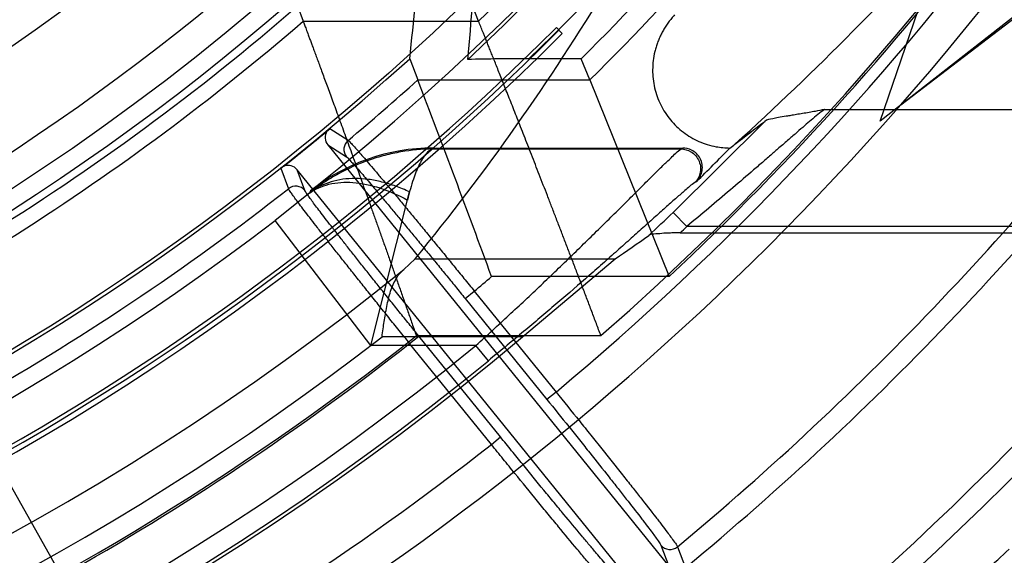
# Model space of a CAD drawing. Header units: millimetres. Extents: x 0 to 297, y 0 to 210.
# Tile 29 of 256: x 141.57 to 141.795, y 90.3 to 90.423. Entities that reach past the tile are written whole.
import ezdxf

# ---------------------------------------------------------------- set-up
doc = ezdxf.new("R2010")
doc.units = ezdxf.units.MM
doc.header["$LTSCALE"] = 16.335
doc.layers.get('0').update_dxf_attribs({"linetype": 'CONTINUOUS'})
for name, color, linetype in [('01_GLOBAL', 7, 'CONTINUOUS'), ('INTFCLR_1', 7, 'CONTINUOUS'), ('INTFCLR_144815', 7, 'CONTINUOUS')]:
    doc.layers.add(name, color=color, linetype=linetype)

msp = doc.modelspace()

# ---------------------------------------------------------------- linework, layer by layer
at = {"color": 7, "linetype": 'Continuous'}
msp.add_circle((142.5788034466, 92.2083412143), 3.42, dxfattribs=at)
at = {"color": 9, "linetype": 'Continuous'}
msp.add_arc((142.5788034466, 92.2083412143), 3.3761688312, 182.9674534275, 267.0325465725, dxfattribs=at)
at = {"layer": '01_GLOBAL', "color": 7, "linetype": 'Continuous'}
msp.add_circle((142.5788034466, 92.2083412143), 3.465, dxfattribs=at)
at = {"layer": 'INTFCLR_1', "color": 6, "linetype": 'Continuous'}
for radius in [0.5431065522, 0.5161422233]:
    msp.add_arc((141.273551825, 90.84008959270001), radius, 270, 90.00000002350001, dxfattribs=at)
at = {"layer": 'INTFCLR_144815', "color": 6, "linetype": 'Continuous'}
for p, q in [((141.7668708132, 90.3993871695), (141.8113535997, 90.5295895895)), ((141.8815016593, 90.4890895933), (141.7668708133, 90.3993871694)), ((141.7716501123, 90.4031271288), (141.8827812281, 90.488350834)), ((141.6337037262, 90.4257327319), (141.635009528, 90.4222335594)), ((141.6750922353, 90.4222335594), (141.6736809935, 90.4257327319)), ((141.6942338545, 90.4194075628), (141.6928725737, 90.4207688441)), ((141.6593512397, 90.4136292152), (141.6612112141, 90.4087890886)), ((141.6985508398, 90.4136292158), (141.6866218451, 90.4136292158)), ((141.7005461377, 90.4087890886), (141.6985508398, 90.4136292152)), ((141.7005461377, 90.4087890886), (141.7186447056, 90.36385075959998)), ((141.6404325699, 90.3970704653), (141.6409805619, 90.39756823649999)), ((141.6406262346, 90.3939410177), (141.7185566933, 90.2977049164)), ((141.6647133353, 90.3932362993), (141.7217564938, 90.3932362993)), ((141.6306111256, 90.3891172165), (141.6300010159, 90.3886775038)), ((141.7115623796, 90.29204103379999), (141.6336319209, 90.388277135)), ((141.6366728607, 90.3834365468), (141.6364673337, 90.382946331)), ((141.721172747, 90.3738496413), (141.853558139, 90.3738496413)), ((141.6605984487, 90.3679212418), (141.6579974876, 90.3654930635)), ((141.6851675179, 90.3500902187), (141.7063089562, 90.3679212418))]:
    msp.add_line(p, q, dxfattribs=at)
at = {"layer": 'INTFCLR_144815', "color": 9, "linetype": 'Continuous'}
for p, q in [((141.635009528, 90.4222335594), (141.6750922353, 90.4222335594)), ((141.6612112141, 90.4087890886), (141.7005461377, 90.4087890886)), ((141.7541475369, 90.4020417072), (141.877185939, 90.4020417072)), ((141.6452765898, 90.3949821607), (141.6410879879, 90.3976586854)), ((141.7195485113, 90.3785292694), (141.7404942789, 90.39932538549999)), ((141.6406262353, 90.39394101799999), (141.6449069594, 90.3912137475)), ((141.6646133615, 90.39301679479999), (141.6647133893, 90.3932362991)), ((141.6646134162, 90.393016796), (141.7213796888, 90.393016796)), ((141.7217564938, 90.3932362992), (141.7213796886, 90.3930167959)), ((141.6298994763, 90.3885984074), (141.6316466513, 90.3839448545)), ((141.6354095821, 90.38352292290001), (141.6336319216, 90.3882771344)), ((141.7249064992, 90.38554507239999), (141.724546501, 90.3853345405)), ((141.7195485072, 90.3785292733), (141.7226735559, 90.3752951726)), ((141.6504869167, 90.34812739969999), (141.6286062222, 90.3766852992)), ((141.8547171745, 90.3752951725), (141.7226735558, 90.3752951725)), ((141.6605984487, 90.3679212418), (141.7063089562, 90.3679212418)), ((141.7186447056, 90.36385075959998), (141.6780721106, 90.36385075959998)), ((141.6720308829, 90.358830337), (141.6741288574, 90.36052924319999)), ((141.6741288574, 90.36052924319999), (141.6928030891, 90.3374684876)), ((141.6720308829, 90.358830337), (141.6907051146, 90.33576958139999)), ((141.6593479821, 90.3485599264), (141.6614459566, 90.3502588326)), ((141.7030652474, 90.35033223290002), (141.6608678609, 90.35033223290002)), ((141.6801201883, 90.327198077), (141.6614459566, 90.3502588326)), ((141.6744987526, 90.34812641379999), (141.6504876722, 90.34812641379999)), ((141.6851675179, 90.3500902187), (141.6530370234, 90.3500902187)), ((141.6780222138, 90.3254991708), (141.6593479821, 90.3485599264)), ((141.6773399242, 90.344640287), (141.6744987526, 90.34812641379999)), ((141.6928030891, 90.3374684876), (141.6907051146, 90.33576958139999)), ((141.5577167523, 90.3345698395), (141.5797370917, 90.29539640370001)), ((141.6780222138, 90.3254991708), (141.6801201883, 90.327198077)), ((141.716753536, 90.3024906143), (141.7185566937, 90.29770491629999)), ((141.7205747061, 90.30211572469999), (141.7223747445, 90.29732104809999))]:
    msp.add_line(p, q, dxfattribs=at)
at = {"layer": 'INTFCLR_144815', "color": 7, "linetype": 'Continuous'}
for p, q in [((141.6368916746, 90.38330011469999), (141.6286061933, 90.37668533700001)), ((141.6504876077, 90.34812650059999), (141.6592887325, 90.3832105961))]:
    msp.add_line(p, q, dxfattribs=at)
at = {"layer": 'INTFCLR_144815', "color": 6, "linetype": 'Continuous'}
for radius in [0.5743020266, 0.5472855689]:
    msp.add_circle((141.273551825, 90.84008959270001), radius, dxfattribs=at)
for centre, radius, start, end in [((141.273551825, 90.84008959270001), 0.7917112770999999, 313.9937911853, 154.5150993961), ((141.273551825, 90.84008959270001), 0.7647112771, 312.9543589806, 154.5144414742), ((141.273551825, 90.84008959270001), 0.73941501, 282.2440355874, 71.2863570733), ((141.273551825, 90.84008959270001), 0.5949342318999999, 45.0000000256, 314.9999999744), ((141.273551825, 90.84008959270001), 0.5938695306, 44.999999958, 315.000000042), ((141.273551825, 90.84008959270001), 0.5930090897, 44.99999997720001, 315.0000000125), ((141.273551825, 90.84008959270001), 0.5750735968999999, 47.86578076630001, 312.1342192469), ((141.273551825, 90.84008959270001), 0.5834285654, 308.490992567, 51.50900743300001), ((141.273551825, 90.84008959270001), 0.5361020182, 295.6072723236, 334.3927276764), ((141.273551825, 90.84008959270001), 0.5090855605, 297.0737153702, 332.9262846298), ((141.273551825, 90.84008959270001), 0.7647112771, 205.4855585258, 293.0456409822), ((141.273551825, 90.84008959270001), 0.6020735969, 314.9016631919, 323.3180519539), ((141.273551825, 90.84008959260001), 0.5841745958, 313.0911760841, 314.9984221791), ((141.273551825, 90.84008959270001), 0.5489999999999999, 292.2602718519, 310.9966113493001), ((141.273551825, 90.84008959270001), 0.7043008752, 309.5878226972, 323.4121773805), ((141.6863262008, 89.7544930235), 0.6591358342, 89.97430089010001, 91.1900020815), ((138.4764496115, 89.18832061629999), 3.4106087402, 20.1615692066, 20.9678964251), ((141.273551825, 90.84008959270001), 0.5751764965, 308.2829108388, 309.7170891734), ((141.273551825, 90.84008959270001), 0.5752107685, 308.3705704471, 309.6294295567), ((141.6427234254, 90.3956416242), 0.0027000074, 148.0475902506, 219.0385044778), ((141.6647294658, 90.3481794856), 0.045057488, 90.0205121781, 128.5118148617), ((141.6470087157, 90.3929097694), 0.0027008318, 129.8892241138, 218.9019537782), ((141.273551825, 90.84008959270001), 0.6405714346, 314.7982513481, 315.7665268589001), ((141.3263442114, 90.93247816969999), 0.6751015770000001, 306.9886106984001, 307.1136711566), ((141.6315324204, 90.3865793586), 0.0027000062, 38.9609896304, 109.9519419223), ((141.6333136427, 90.38181971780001), 0.0027008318, 39.0980469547, 128.1112074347), ((141.273551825, 90.84008959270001), 0.6399428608, 259.4836750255, 310.0313711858), ((141.7336489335, 90.3661278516), 0.09000550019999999, 305.2137929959, 314.1482256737)]:
    msp.add_arc(centre, radius, start, end, dxfattribs=at)
at = {"layer": 'INTFCLR_144815', "color": 9, "linetype": 'Continuous'}
for centre, radius, start, end in [((141.273551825, 90.84008959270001), 0.6197635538, 52.2436298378, 307.7563701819), ((141.273551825, 90.84008959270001), 0.7345008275, 292.4997540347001, 54.0964566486), ((141.273551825, 90.84008959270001), 0.5837869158, 52.5411294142, 307.4588705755), ((141.2735550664, 90.84009111), 0.6625959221, 292.4997540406, 54.09645665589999), ((141.2735749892, 90.84009512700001), 0.6513931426, 311.2505121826, 48.7494878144), ((141.2735518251, 90.84008959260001), 0.5937131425, 314.0862202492, 45.9137797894), ((141.273551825, 90.84008959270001), 0.5795156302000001, 313.8592910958, 46.1407088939), ((141.273551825, 90.84008959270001), 0.7495956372, 203.8266800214, 313.0809380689), ((141.273551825, 90.84008959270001), 0.7585963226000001, 203.8278898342, 312.5732768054), ((141.273551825, 90.84008959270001), 0.7855942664, 203.8266800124, 319.1799903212), ((141.2735518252, 90.8400895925), 0.6069137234, 314.7125410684, 323.1719395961), ((141.2735518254, 90.84008959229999), 0.6518520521, 313.0638327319, 323.1640956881), ((141.2735518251, 90.84008959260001), 0.6545224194, 309.832493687, 323.1675063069), ((141.2692155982, 90.9064766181), 0.6915555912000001, 312.1945882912, 318.3797053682), ((141.273551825, 90.84008959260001), 0.5524991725, 293.9594928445, 310.8607650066), ((141.273551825, 90.84008959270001), 0.6994607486, 309.724476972, 323.2755230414), ((141.2735518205, 90.8400895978), 0.5799137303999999, 309.8664382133, 311.9496809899), ((141.273551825, 90.84008959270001), 0.5799137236, 299.3413979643, 308.1335617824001), ((141.2735519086, 90.84008950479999), 0.6418339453, 313.3351440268, 314.0175347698), ((141.2735518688, 90.8400895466), 0.6463312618, 313.8328155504, 314.0175347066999), ((141.273551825, 90.84008959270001), 0.6107702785, 258.4596803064, 309.0091107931), ((141.2735518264, 90.8400895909), 0.6248520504, 309.8720266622, 310.3447838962), ((141.273551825, 90.84008959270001), 0.6244004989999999, 293.9594928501, 308.3380929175), ((141.273551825, 90.84008959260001), 0.6346544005, 259.4138369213, 309.1798196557), ((141.2735518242, 90.84008959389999), 0.6248520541, 299.3413979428, 308.1279733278), ((141.273551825, 90.84008959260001), 0.6391516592, 259.4138369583, 309.1798197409), ((141.2735518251, 90.84008959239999), 0.6545224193, 297.8915524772, 308.1675063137), ((141.7188494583, 90.3041939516), 0.0027009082, 219.1004513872, 309.6978898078)]:
    msp.add_arc(centre, radius, start, end, dxfattribs=at)
at = {"layer": 'INTFCLR_144815', "color": 6, "linetype": 'Continuous'}
for centre, major_axis, ratio, start_param, end_param in [((141.273551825, 90.49145692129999), (0, 0.5232148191), 0.7456587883, -1.7200994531, -1.6700911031), ((141.273551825, 90.4806645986), (0, 0.5394115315), 0.7456587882, -1.6956613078, -1.6470176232), ((141.273551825, 90.7073255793), (0, 0.5246426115), 0.9674516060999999, -2.2743411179, -2.1269453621), ((141.273551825, 91.04385395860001), (0, 0.8052142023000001), 0.9674516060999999, -2.5096843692, -2.4988304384), ((141.273551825, 91.04556275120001), (0, 0.8119668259), 0.9674516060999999, -2.5581444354, -2.546336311)]:
    msp.add_ellipse(centre, major_axis=major_axis, ratio=ratio, start_param=start_param, end_param=end_param, dxfattribs=at)
for points, knots in [([(141.635009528, 90.4222335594), (141.6351099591, 90.421963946), (141.6353335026, 90.42136392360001), (141.6357242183, 90.4203133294), (141.6361146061, 90.41926225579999), (141.636493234, 90.4182419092), (141.6368266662, 90.4173427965), (141.6371926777, 90.4163550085), (141.6375909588, 90.415279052), (141.6380211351, 90.4141155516), (141.6384827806, 90.41286525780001), (141.6389754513, 90.41152902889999), (141.6394986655, 90.41010781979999), (141.6400519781, 90.40860272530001), (141.6406348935, 90.4070149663), (141.6412467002, 90.4053458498), (141.6418866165, 90.40359689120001), (141.6425538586, 90.40176985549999), (141.6432475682, 90.39986672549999), (141.6439669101, 90.39788967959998), (141.6447109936, 90.3958410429), (141.6454785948, 90.39372317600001), (141.6462684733, 90.3915385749), (141.6470797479, 90.3892900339), (141.6479114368, 90.3869805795), (141.6487620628, 90.3846133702), (141.6496301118, 90.3821918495), (141.6505140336, 90.37971956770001), (141.6514125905, 90.37720032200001), (141.6523246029, 90.37463816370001), (141.6532486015, 90.3720371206), (141.6541823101, 90.36940087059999), (141.6551243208, 90.3667336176), (141.6560732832, 90.36403984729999), (141.6570281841, 90.36132435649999), (141.6579864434, 90.35859130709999), (141.6589470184, 90.3558453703), (141.6599073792, 90.3530907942), (141.6605480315, 90.35125225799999), (141.6608678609, 90.35033223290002)], [0, 0, 0, 0, 0.0112958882, 0.0251393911, 0.04400770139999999, 0.0553167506, 0.0678686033, 0.0816571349, 0.0966752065, 0.1129131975, 0.1303597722, 0.1490024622, 0.1688274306, 0.1898192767, 0.2119608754, 0.2352330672, 0.2596143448, 0.2850789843, 0.3115985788, 0.3391426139, 0.3676784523, 0.3971715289, 0.4275855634, 0.4588827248, 0.4910222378, 0.5239578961, 0.5576403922, 0.5920179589, 0.6270399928, 0.6626521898, 0.698794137, 0.7354122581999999, 0.7724546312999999, 0.809852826, 0.8475435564, 0.8854677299, 0.9235600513, 0.9617583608, 1, 1, 1, 1]), ([(141.7030652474, 90.35033223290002), (141.7027170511, 90.3512573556), (141.7020195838, 90.35310601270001), (141.7009741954, 90.3558757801), (141.6999286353, 90.3586366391), (141.6988857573, 90.36138426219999), (141.6978467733, 90.3641138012), (141.6968145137, 90.36682096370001), (141.6957900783, 90.36950081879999), (141.6947749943, 90.37214871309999), (141.6937709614, 90.3747603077), (141.6927803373, 90.3773318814), (141.6918048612, 90.3798594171), (141.6908455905, 90.38233872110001), (141.6899040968, 90.38476590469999), (141.6889820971, 90.3871373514), (141.6880812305, 90.38944960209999), (141.6872030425, 90.3916994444), (141.6863485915, 90.3938838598), (141.6855188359, 90.3960001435), (141.6847151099, 90.3980459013), (141.6839386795, 90.4000188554), (141.683190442, 90.4019167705), (141.6824712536, 90.4037375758), (141.6817820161, 90.40547940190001), (141.6811235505, 90.407140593), (141.6804966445, 90.40871975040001), (141.6799019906, 90.4102157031), (141.6793400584, 90.4116273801), (141.6788112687, 90.4129538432), (141.678316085, 90.4141942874), (141.6778549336, 90.4153479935), (141.677428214, 90.41641434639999), (141.6770362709, 90.417392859), (141.6766793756, 90.4182831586), (141.6763577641, 90.4190849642), (141.6759999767, 90.4199763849), (141.6755823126, 90.4210161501), (141.6752595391, 90.4218179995), (141.6750922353, 90.4222335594)], [0, 0, 0, 0, 0.0384359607, 0.07682884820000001, 0.1151150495, 0.1532293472, 0.191104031, 0.2286791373, 0.2658872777, 0.3026614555, 0.3389459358, 0.3746823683, 0.4098169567, 0.4442918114, 0.4780517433, 0.5110468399, 0.5432270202, 0.5745438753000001, 0.6049577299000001, 0.6344324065, 0.6629322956, 0.6904236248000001, 0.7168753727, 0.742258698, 0.7665463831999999, 0.7897140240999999, 0.8117416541, 0.8326118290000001, 0.8523097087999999, 0.8708221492, 0.8881372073, 0.9042442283, 0.9191337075, 0.9327978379, 0.9452313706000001, 0.9564299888, 0.9663897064, 0.9825810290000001, 1, 1, 1, 1]), ([(141.7198857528, 90.423641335), (141.7196418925, 90.4233799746), (141.7191692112, 90.4228434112), (141.7185077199, 90.42199977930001), (141.7178961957, 90.4211206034), (141.717336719, 90.4202090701), (141.716831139, 90.4192684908), (141.7163810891, 90.41830224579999), (141.7159879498, 90.4173137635), (141.7156529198, 90.4163066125), (141.7152854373, 90.41494558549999), (141.7149747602, 90.41321462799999), (141.7148438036, 90.4111173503), (141.7149546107, 90.40902977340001), (141.7153037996, 90.4069790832), (141.7158850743, 90.4049912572), (141.7166895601, 90.403091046), (141.717706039, 90.4013017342), (141.7189211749, 90.39964507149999), (141.7203196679, 90.3981412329), (141.7218843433, 90.3968087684), (141.7235962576, 90.39566451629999), (141.7254345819, 90.3947234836), (141.7273772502, 90.39399865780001), (141.729738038, 90.3934172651), (141.7314784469, 90.3932484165), (141.732523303, 90.3932373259)], [0, 0, 0, 0, 0.0257274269, 0.051432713, 0.0771184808, 0.1027635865, 0.1283685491, 0.1539327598, 0.1794385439, 0.2048915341, 0.2302818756, 0.2808581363, 0.3311603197, 0.3811964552, 0.4309826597, 0.4805459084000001, 0.5299241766, 0.579165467, 0.62832494, 0.6774622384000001, 0.7266373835, 0.7759084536, 0.825329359, 0.8749456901, 0.9247942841, 1, 1, 1, 1]), ([(141.7541475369, 90.4020417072), (141.7534527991, 90.4018874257), (141.7522989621, 90.40165882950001), (141.7506303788, 90.40136211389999), (141.7491899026, 90.4011199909), (141.7477933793, 90.400891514), (141.7465424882, 90.4006874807), (141.7451716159, 90.40045614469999), (141.7437767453, 90.4002245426), (141.7421566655, 90.3998533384), (141.7410065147, 90.3997217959), (141.7404946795, 90.39932579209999)], [0, 0, 0, 0, 0.1531978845, 0.2531449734, 0.364831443, 0.4676236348, 0.5577919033, 0.6375937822, 0.7671768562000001, 0.8606910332, 1, 1, 1, 1]), ([(141.6452766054, 90.39498217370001), (141.6455714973, 90.39478660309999), (141.6460221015, 90.3942403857), (141.6468045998, 90.39341510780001), (141.647682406, 90.3924120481), (141.6487496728, 90.39118929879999), (141.6499879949, 90.38974568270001), (141.6513964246, 90.3880905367), (141.6529639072, 90.3862341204), (141.654673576, 90.38419693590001), (141.6565091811, 90.3819978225), (141.6584603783, 90.37964985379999), (141.6605203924, 90.377161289), (141.6626700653, 90.3745551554), (141.6648879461, 90.3718569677), (141.667148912, 90.369097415), (141.6694446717, 90.3662875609), (141.6717748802, 90.36342780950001), (141.6733393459, 90.3615023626), (141.6741288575, 90.36052924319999)], [0, 0, 0, 0, 0.0236174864, 0.0463598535, 0.076241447, 0.1124449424, 0.1547360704, 0.2031692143, 0.2575054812, 0.3169009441, 0.3806785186, 0.4486970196, 0.5206645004, 0.596301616, 0.6741811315, 0.7537855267, 0.8344130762, 0.9163616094, 1, 1, 1, 1]), ([(141.7249064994, 90.3855450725), (141.7252665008, 90.3859025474), (141.7258398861, 90.3867018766), (141.7262734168, 90.3880891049), (141.7262651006, 90.3895075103), (141.7258121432, 90.3908634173), (141.7249609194, 90.3920081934), (141.7236210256, 90.3929624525), (141.7224447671, 90.3932362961), (141.7217564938, 90.3932362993)], [0, 0, 0, 0, 0.1439731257, 0.2729679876, 0.406673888, 0.5397137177, 0.6719784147, 0.8046798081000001, 1, 1, 1, 1]), ([(141.6593479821, 90.3485599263), (141.6585469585, 90.3495509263), (141.656945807, 90.35153501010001), (141.6545559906, 90.3545048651), (141.6521937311, 90.35744884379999), (141.6498934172, 90.3603240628), (141.6476804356, 90.3630996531), (141.6455691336, 90.3657570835), (141.6435633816, 90.368290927), (141.6416734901, 90.37068809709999), (141.6399195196, 90.3729232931), (141.6383142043, 90.3749807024), (141.6368658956, 90.3768486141), (141.6355797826, 90.3785209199), (141.6344653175, 90.3799825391), (141.6335368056, 90.3812229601), (141.6327877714, 90.3822274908), (141.6321836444, 90.38310730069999), (141.6317708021, 90.38363099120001), (141.6316466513, 90.3839448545)], [0, 0, 0, 0, 0.0850493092, 0.1701691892, 0.2544290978, 0.3369800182, 0.415933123, 0.4913595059, 0.5635135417, 0.6316261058, 0.6951008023, 0.7531486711, 0.805802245, 0.8528571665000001, 0.8939623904, 0.9284635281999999, 0.9563193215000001, 0.9774720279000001, 1, 1, 1, 1]), ([(141.6530370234, 90.3500902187), (141.6531213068, 90.3507081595), (141.6532792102, 90.35186696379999), (141.6535194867, 90.3535893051), (141.6537841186, 90.3552735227), (141.6540991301, 90.35702247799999), (141.6544863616, 90.3587816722), (141.6549681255, 90.3604802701), (141.6555505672, 90.36203464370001), (141.6562441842, 90.3634049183), (141.6570508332, 90.3645634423), (141.6576754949, 90.3652112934), (141.6579974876, 90.3654930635)], [0, 0, 0, 0, 0.1134101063, 0.2126717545, 0.3162269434, 0.4234153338, 0.5357880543, 0.6436566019, 0.74421783, 0.8371919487, 0.9221935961, 1, 1, 1, 1])]:
    msp.add_open_spline(points, degree=3, knots=knots, dxfattribs=at)
at = {"layer": 'INTFCLR_144815', "color": 9, "linetype": 'Continuous'}
for points, knots in [([(141.754147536, 90.40204170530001), (141.7530920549, 90.4013154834), (141.7516238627, 90.4000238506), (141.7495590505, 90.3982745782), (141.7478525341, 90.39679662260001), (141.745897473, 90.39510135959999), (141.7438971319, 90.3933620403), (141.7421568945, 90.3918501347), (141.740793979, 90.3906691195), (141.7392874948, 90.38936557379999), (141.7365728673, 90.38702374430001), (141.7325946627, 90.3836175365), (141.7276937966, 90.3794733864), (141.7243623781, 90.37669189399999), (141.7226735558, 90.3752951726)], [0, 0, 0, 0, 0.09305080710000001, 0.1415307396, 0.1966545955, 0.2569856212, 0.3294806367, 0.3891737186, 0.4244150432, 0.4604606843, 0.5338620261, 0.6848001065, 0.8408297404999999, 1, 1, 1, 1]), ([(141.6646134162, 90.3930167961), (141.6621666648, 90.392987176), (141.6584792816, 90.3926449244), (141.65365196, 90.3916005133), (141.6488302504, 90.3901403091), (141.6441360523, 90.3880554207), (141.6396761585, 90.385360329), (141.6375225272, 90.3837895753), (141.6364673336, 90.3829463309)], [0, 0, 0, 0, 0.241277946, 0.3631082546, 0.4866191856, 0.7375890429, 0.866811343, 1, 1, 1, 1]), ([(141.6646134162, 90.3930167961), (141.664026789, 90.3928185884), (141.6631985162, 90.3921055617), (141.6623026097, 90.3908763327), (141.6612404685, 90.388974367), (141.6603219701, 90.3866044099), (141.6594606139, 90.3838100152), (141.6590440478, 90.3821981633), (141.6588372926, 90.3813354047)], [0, 0, 0, 0, 0.139050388, 0.2317703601, 0.3433610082, 0.6263269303, 0.8007716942, 1, 1, 1, 1]), ([(141.6744987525, 90.34812641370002), (141.6770285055, 90.3504137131), (141.6820127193, 90.3549893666), (141.6893491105, 90.3618730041), (141.6953112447, 90.367597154), (141.699947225, 90.3721122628), (141.7032832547, 90.375389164), (141.7064751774, 90.37854752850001), (141.7090356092, 90.3810947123), (141.7109948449, 90.3830448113), (141.7127920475, 90.3848374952), (141.7144962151, 90.3865325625), (141.7161036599, 90.3881214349), (141.7174734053, 90.38947159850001), (141.7192053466, 90.3911044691), (141.7205309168, 90.3924648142), (141.7213796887, 90.393016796)], [0, 0, 0, 0, 0.1576076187, 0.3126657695, 0.4648996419, 0.5395550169, 0.6117242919, 0.6810005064, 0.7470678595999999, 0.7786281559, 0.8087470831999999, 0.8643770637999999, 0.8896994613, 0.9132101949, 0.95321097, 1, 1, 1, 1]), ([(141.7213796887, 90.393016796), (141.7221658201, 90.3930102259), (141.723445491, 90.392646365), (141.724799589, 90.39150657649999), (141.7255815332, 90.390247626), (141.7259146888, 90.3888056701), (141.7257844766, 90.3874068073), (141.7252981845, 90.3862285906), (141.7248074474, 90.38559576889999), (141.724546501, 90.3853345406)], [0, 0, 0, 0, 0.2246905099, 0.3583833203, 0.4994779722, 0.6404546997, 0.7738618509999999, 0.894470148, 1, 1, 1, 1]), ([(141.6449069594, 90.3912137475), (141.6451816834, 90.391038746), (141.6455968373, 90.3905390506), (141.6463131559, 90.3897898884), (141.6471161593, 90.3888766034), (141.6480984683, 90.38775583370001), (141.6492449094, 90.386423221), (141.6505502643, 90.3848922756), (141.652004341, 90.38317224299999), (141.6535971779, 90.3812757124), (141.6553170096, 90.3792163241), (141.6571515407, 90.37700891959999), (141.6590878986, 90.3746689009), (141.6611129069, 90.372212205), (141.6632122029, 90.3696562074), (141.6653699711, 90.36702017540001), (141.6675696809, 90.3643243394), (141.6697952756, 90.3615883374), (141.6712844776, 90.3597520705), (141.6720308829, 90.3588303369)], [0, 0, 0, 0, 0.0231275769, 0.0451535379, 0.0739556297, 0.1093267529, 0.1510233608, 0.1987508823, 0.2521830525, 0.3109402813, 0.3746024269, 0.4426883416, 0.5147332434, 0.5902585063, 0.6687402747, 0.7495811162, 0.8321331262, 0.9157872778, 1, 1, 1, 1]), ([(141.724546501, 90.3853345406), (141.7237027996, 90.3848423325), (141.7223613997, 90.3836013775), (141.7206154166, 90.382120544), (141.7192363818, 90.3808947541), (141.7176174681, 90.3794549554), (141.715902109, 90.3779171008), (141.714091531, 90.37629280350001), (141.7121195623, 90.3745239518), (141.7095408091, 90.37221501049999), (141.7063263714, 90.3693518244), (141.7029670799, 90.3663809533), (141.6982973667, 90.362286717), (141.6922905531, 90.3570971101), (141.6849037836, 90.3508556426), (141.6798843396, 90.3467137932), (141.6773399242, 90.344640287)], [0, 0, 0, 0, 0.0470097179, 0.0869897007, 0.110470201, 0.1357618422, 0.1912730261, 0.2213384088, 0.252827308, 0.3187643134, 0.3879251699, 0.4600000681, 0.5345910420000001, 0.6868132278, 0.8420322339, 1, 1, 1, 1]), ([(141.6614459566, 90.3502588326), (141.6606985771, 90.3511817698), (141.6592100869, 90.3530226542), (141.6569940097, 90.3557716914), (141.6548127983, 90.35848588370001), (141.6526827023, 90.361144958), (141.6506196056, 90.3637291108), (141.6486382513, 90.3662198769), (141.6467522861, 90.3686000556), (141.6449747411, 90.37085322), (141.6433182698, 90.37296324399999), (141.6417948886, 90.37491494), (141.6404153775, 90.3766941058), (141.6391898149, 90.3782885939), (141.6381250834, 90.37968657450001), (141.6372334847, 90.38087991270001), (141.6365078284, 90.3818543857), (141.6359249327, 90.3827094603), (141.6355233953, 90.38321847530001), (141.6354095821, 90.38352292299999)], [0, 0, 0, 0, 0.0843226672, 0.1680898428, 0.2507128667, 0.3315559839, 0.4099994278, 0.4854968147, 0.5575372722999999, 0.6256198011, 0.6892684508, 0.7480054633, 0.8014118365, 0.8491164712, 0.8908026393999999, 0.9261630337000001, 0.9549373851, 0.9769222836, 1, 1, 1, 1]), ([(141.6928030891, 90.33746848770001), (141.6945839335, 90.33527308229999), (141.6972289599, 90.33200225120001), (141.7002931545, 90.3281942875), (141.7020031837, 90.3260636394), (141.7044248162, 90.3230407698), (141.7071398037, 90.319636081), (141.7097709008, 90.3163148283), (141.711161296, 90.3145527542), (141.7129818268, 90.31223893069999), (141.714701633, 90.31003812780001), (141.7163159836, 90.30794835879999), (141.7171883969, 90.3068091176), (141.7183961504, 90.305242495), (141.719546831, 90.30359538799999), (141.7204181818, 90.3025105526), (141.7205747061, 90.30211572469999)], [0, 0, 0, 0, 0.1886030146, 0.2806470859, 0.3260987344, 0.3708767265, 0.5390619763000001, 0.616631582, 0.6535697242, 0.6888152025, 0.8130592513, 0.8399245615, 0.8649830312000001, 0.9088242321, 0.971663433, 1, 1, 1, 1]), ([(141.6907051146, 90.33576958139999), (141.692377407, 90.3337044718), (141.6948608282, 90.3306274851), (141.6977372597, 90.32704477), (141.6993423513, 90.32504002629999), (141.7016153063, 90.3221956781), (141.7041634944, 90.3189920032), (141.7066319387, 90.3158660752), (141.7079362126, 90.31420748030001), (141.7096438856, 90.3120294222), (141.711256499, 90.3099573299), (141.7127697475, 90.3079894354), (141.7135873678, 90.3069165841), (141.714719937, 90.3054410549), (141.7157938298, 90.30388835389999), (141.7166125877, 90.3028645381), (141.716753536, 90.3024906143)], [0, 0, 0, 0, 0.1885916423, 0.2806293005, 0.326079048, 0.370855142, 0.5390330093, 0.6165989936, 0.6535360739, 0.6887817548, 0.8130239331, 0.8398896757, 0.8649486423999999, 0.9087902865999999, 0.9716394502, 1, 1, 1, 1]), ([(141.7068283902, 90.2909841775), (141.7064791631, 90.2912164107), (141.7059523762, 90.29187392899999), (141.7052166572, 90.2926535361), (141.7045954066, 90.2933636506), (141.703304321, 90.2948396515), (141.7016224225, 90.29681302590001), (141.6998231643, 90.29894656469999), (141.698620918, 90.300380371), (141.6965581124, 90.3028484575), (141.6944238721, 90.305421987), (141.6922168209, 90.30809682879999), (141.690606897, 90.3100520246), (141.6876605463, 90.3136412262), (141.6846750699, 90.3172990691), (141.6820642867, 90.3205105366), (141.6802690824, 90.3227222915), (141.6789215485, 90.324386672), (141.6780222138, 90.3254991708)], [0, 0, 0, 0, 0.0279810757, 0.0550440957, 0.0718858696, 0.0908620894, 0.1859106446, 0.2448425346, 0.2770738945, 0.3107486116, 0.4594482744, 0.5001337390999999, 0.5421146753, 0.6284253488, 0.8099466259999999, 0.8571241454, 0.9045572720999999, 1, 1, 1, 1]), ([(141.7072561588, 90.2947997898), (141.7069239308, 90.2950127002), (141.7064258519, 90.29563102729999), (141.7055490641, 90.2965556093), (141.7040856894, 90.2982370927), (141.7023407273, 90.300261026), (141.7006460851, 90.3022647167), (141.6995131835, 90.3036102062), (141.6975698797, 90.30592683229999), (141.6955597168, 90.30834278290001), (141.6934814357, 90.31085428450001), (141.6919656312, 90.312690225), (141.689191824, 90.3160607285), (141.6863813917, 90.3194958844), (141.6839241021, 90.3225121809), (141.6822346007, 90.32458964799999), (141.6809664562, 90.3261530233), (141.6801201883, 90.3271980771)], [0, 0, 0, 0, 0.0280049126, 0.055077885, 0.0908959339, 0.1859460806, 0.2448786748, 0.277109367, 0.3107821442, 0.4594772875, 0.5001609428, 0.5421399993, 0.6284470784, 0.8099581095, 0.8571324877, 0.9045628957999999, 1, 1, 1, 1])]:
    msp.add_open_spline(points, degree=3, knots=knots, dxfattribs=at)
at = {"layer": 'INTFCLR_144815', "color": 7, "linetype": 'Continuous'}
for points, knots in [([(141.6592887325, 90.3832105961), (141.65826671, 90.38368882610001), (141.6562090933, 90.38454612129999), (141.6530692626, 90.38551552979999), (141.649962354, 90.3861190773), (141.6469477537, 90.3863383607), (141.6440821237, 90.3861596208), (141.6414179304, 90.385592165), (141.6390030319, 90.38465104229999), (141.6375559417, 90.3837825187), (141.6368916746, 90.38330011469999)], [0, 0, 0, 0, 0.1442852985, 0.2845766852, 0.4194953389, 0.5481261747, 0.6700320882, 0.7854241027, 0.8950248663, 1, 1, 1, 1]), ([(141.6364673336, 90.3829463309), (141.637774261, 90.3838818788), (141.6410140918, 90.38530416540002), (141.6466307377, 90.38560739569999), (141.6527730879, 90.3842525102), (141.6568141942, 90.3824393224), (141.6588372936, 90.3813354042)], [0, 0, 0, 0, 0.2049801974, 0.4386141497, 0.7060760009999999, 1, 1, 1, 1]), ([(141.721172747, 90.3738496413), (141.7207476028, 90.37384964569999), (141.7199022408, 90.3738426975), (141.7186677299, 90.37380490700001), (141.7172304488, 90.37375125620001), (141.7157310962, 90.3735528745), (141.7144553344, 90.3735768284), (141.7140198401, 90.3732503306)], [0, 0, 0, 0, 0.1772075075, 0.3521390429, 0.5156657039, 0.7731287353, 1, 1, 1, 1])]:
    msp.add_open_spline(points, degree=3, knots=knots, dxfattribs=at)

doc.saveas('drawing.dxf')
